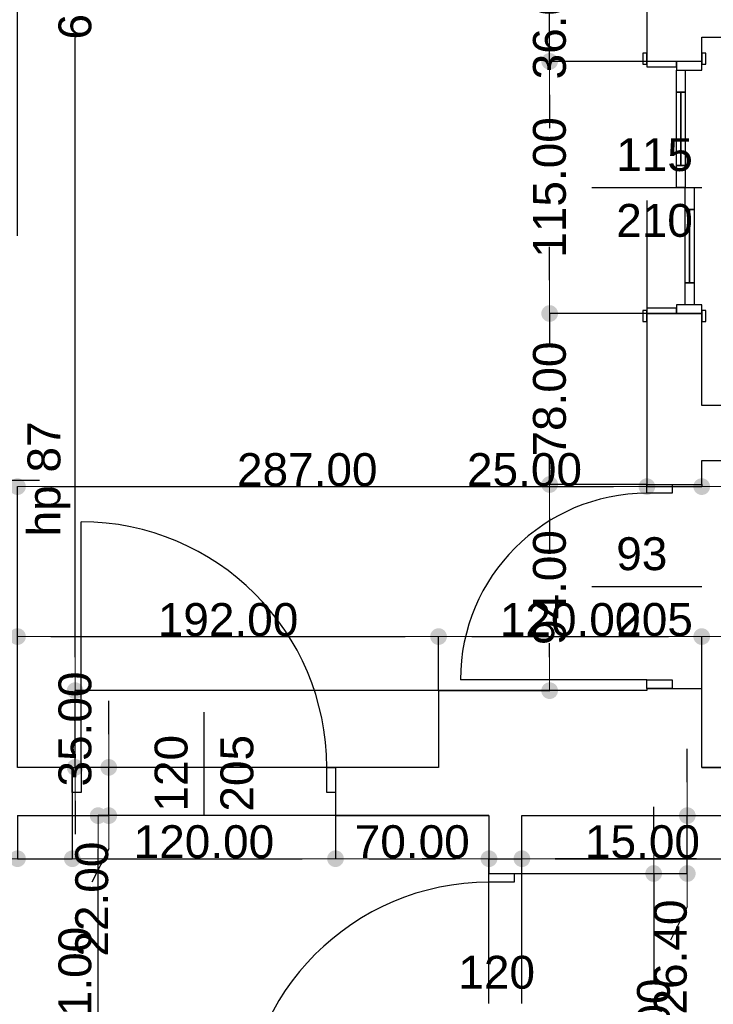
# Model space of a CAD drawing. Header units: millimetres. Extents: x -175445 to -20415, y -559200 to 231527.
# Tile 66 of 256: x -138488 to -135325, y -171981 to -167491. Entities that reach past the tile are written whole.
import ezdxf

# ---------------------------------------------------------------- set-up
doc = ezdxf.new("R2010")
doc.units = ezdxf.units.MM
doc.header["$MEASUREMENT"] = 0
for name, color, linetype in [('Drzwi', 7, 'Continuous'), ('Obiekt', 7, 'Continuous'), ('Słup', 7, 'Continuous'), ('Wymiary', 9, 'Continuous'), ('Ściana', 7, 'Continuous')]:
    doc.layers.add(name, color=color, linetype=linetype)
doc.styles.add('Arial', font='txt')
doc.dimstyles.new('GENERATED_STYLE__1', dxfattribs={"dimtxt": 150, "dimasz": 152, "dimexe": 0.18, "dimexo": 0, "dimgap": 0.09, "dimtad": 1, "dimtih": 1, "dimtoh": 1, "dimlfac": 0.1, "dimzin": 0, "dimdsep": 46, "dimtxsty": 'Arial', "dimblk": 'ARROWHEAD_11', "dimblk1": 'ARROWHEAD_11', "dimblk2": 'ARROWHEAD_11', "dimcen": 0.09, "dimclrd": 256, "dimclre": 256, "dimclrt": 256, "dimazin": 0, "dimtfac": 1, "dimtdec": 4, "dimtmove": 0, "dimatfit": 3, "dimfxl": 1, "dimtolj": 1, "dimtzin": 0, "dimarcsym": 0})
doc.dimstyles.new('GENERATED_STYLE__2', dxfattribs={"dimtxt": 150, "dimasz": 152, "dimexe": 0.18, "dimexo": 0, "dimgap": 0.09, "dimtad": 1, "dimlfac": 0.1, "dimzin": 0, "dimdsep": 46, "dimtxsty": 'Arial', "dimblk": 'ARROWHEAD_11', "dimblk1": 'ARROWHEAD_11', "dimblk2": 'ARROWHEAD_11', "dimcen": 0.09, "dimclrd": 256, "dimclre": 256, "dimclrt": 256, "dimazin": 0, "dimtfac": 1, "dimtdec": 4, "dimtmove": 0, "dimatfit": 3, "dimfxl": 1, "dimtolj": 1, "dimtzin": 0, "dimarcsym": 0})
doc.dimstyles.new('GENERATED_STYLE__3', dxfattribs={"dimtxt": 150, "dimasz": 152, "dimexe": 0.18, "dimexo": 0, "dimgap": 0.09, "dimtad": 1, "dimlfac": 0.1, "dimzin": 0, "dimdsep": 46, "dimtxsty": 'Arial', "dimblk": 'ARROWHEAD_11', "dimblk1": 'ARROWHEAD_11', "dimblk2": 'ARROWHEAD_11', "dimcen": 0.09, "dimclrd": 114, "dimclre": 114, "dimclrt": 114, "dimazin": 0, "dimtfac": 1, "dimtdec": 4, "dimtmove": 2, "dimatfit": 3, "dimfxl": 1, "dimtolj": 1, "dimtzin": 0, "dimarcsym": 0})

# ---------------------------------------------------------------- blocks, each defined once
blk = doc.blocks.new('ARROWHEAD_11')
at = {"color": 0, "linetype": 'Continuous', "lineweight": 0}
blk.add_line((0, 0), (-1, 0), dxfattribs=at)
at = {"color": 0, "linetype": 'Continuous', "lineweight": 0, "const_width": 0.25, "flags": 128}
blk.add_lwpolyline([(-0.125, 0, 1), (0.125, 0, 1)], format="xyb", close=True, dxfattribs=at)
blk = doc.blocks.new('*D1142')
at = {"layer": 'Defpoints', "color": 0}
for p in [(-138498, -171120.7), (-138248, -171120.7), (-138248, -171317.2)]:
    blk.add_point(p, dxfattribs=at)
at = {"layer": 'Wymiary', "lineweight": -2}
for p, q in [((-138498, -171120.7), (-138498, -171317.4)), ((-138248, -171120.7), (-138248, -171317.4)), ((-139310.3, -171317.2), (-138802, -171317.2)), ((-138802, -171317.2), (-138650, -171317.2)), ((-138498, -171317.2), (-138248, -171317.2)), ((-138096, -171317.2), (-137944, -171317.2))]:
    blk.add_line(p, q, dxfattribs=at)
at = {"layer": 'Wymiary', "lineweight": -2, "xscale": 152, "yscale": 152, "zscale": 152}
blk.add_blockref('ARROWHEAD_11', (-138498, -171317.2), dxfattribs=at)
at = {"layer": 'Wymiary', "lineweight": -2, "xscale": 152, "yscale": 152, "zscale": 152, "rotation": 180}
blk.add_blockref('ARROWHEAD_11', (-138248, -171317.2), dxfattribs=at)
at = {"layer": 'Wymiary', "lineweight": 13, "insert": (-139056.2, -171240.5), "char_height": 150, "attachment_point": 5, "style": 'Arial'}
blk.add_mtext('\\A1;25.00', dxfattribs=at)
blk = doc.blocks.new('*D1143')
at = {"layer": 'Defpoints', "color": 0}
for p in [(-138248, -171120.7), (-137048, -171120.7), (-137048, -171317.2)]:
    blk.add_point(p, dxfattribs=at)
at = {"layer": 'Wymiary', "lineweight": -2}
for p, q in [((-138248, -171120.7), (-138248, -171317.4)), ((-137048, -171120.7), (-137048, -171317.4)), ((-138096, -171317.2), (-137200, -171317.2))]:
    blk.add_line(p, q, dxfattribs=at)
at = {"layer": 'Wymiary', "lineweight": -2, "xscale": 152, "yscale": 152, "zscale": 152, "rotation": 180}
blk.add_blockref('ARROWHEAD_11', (-138248, -171317.2), dxfattribs=at)
at = {"layer": 'Wymiary', "lineweight": -2, "xscale": 152, "yscale": 152, "zscale": 152}
blk.add_blockref('ARROWHEAD_11', (-137048, -171317.2), dxfattribs=at)
at = {"layer": 'Wymiary', "lineweight": 13, "insert": (-137648, -171240.5), "char_height": 150, "attachment_point": 5, "style": 'Arial'}
blk.add_mtext('\\A1;120.00', dxfattribs=at)
blk = doc.blocks.new('*D1144')
at = {"layer": 'Defpoints', "color": 0}
for p in [(-137048, -171120.7), (-136348, -171317.2), (-136348, -171977.7)]:
    blk.add_point(p, dxfattribs=at)
at = {"layer": 'Wymiary', "lineweight": -2}
for p, q in [((-137048, -171120.7), (-137048, -171317.4)), ((-136896, -171317.2), (-136500, -171317.2)), ((-136348, -171977.7), (-136348, -171317))]:
    blk.add_line(p, q, dxfattribs=at)
at = {"layer": 'Wymiary', "lineweight": -2, "xscale": 152, "yscale": 152, "zscale": 152, "rotation": 180}
blk.add_blockref('ARROWHEAD_11', (-137048, -171317.2), dxfattribs=at)
at = {"layer": 'Wymiary', "lineweight": -2, "xscale": 152, "yscale": 152, "zscale": 152}
blk.add_blockref('ARROWHEAD_11', (-136348, -171317.2), dxfattribs=at)
at = {"layer": 'Wymiary', "lineweight": 13, "insert": (-136698, -171240.5), "char_height": 150, "attachment_point": 5, "style": 'Arial'}
blk.add_mtext('\\A1;70.00', dxfattribs=at)
blk = doc.blocks.new('*D1145')
at = {"layer": 'Defpoints', "color": 0}
for p in [(-136198, -171317.2), (-136348, -171977.7), (-136198, -171977.7)]:
    blk.add_point(p, dxfattribs=at)
at = {"layer": 'Wymiary', "lineweight": -2}
for p, q in [((-136500, -171317.2), (-136652, -171317.2)), ((-136348, -171977.7), (-136348, -171317)), ((-136348, -171317.2), (-136198, -171317.2)), ((-136198, -171977.7), (-136198, -171317)), ((-135894, -171317.2), (-136046, -171317.2)), ((-135402.4, -171317.2), (-135894, -171317.2))]:
    blk.add_line(p, q, dxfattribs=at)
at = {"layer": 'Wymiary', "lineweight": -2, "xscale": 152, "yscale": 152, "zscale": 152}
blk.add_blockref('ARROWHEAD_11', (-136348, -171317.2), dxfattribs=at)
at = {"layer": 'Wymiary', "lineweight": -2, "xscale": 152, "yscale": 152, "zscale": 152, "rotation": 180}
blk.add_blockref('ARROWHEAD_11', (-136198, -171317.2), dxfattribs=at)
at = {"layer": 'Wymiary', "lineweight": 13, "insert": (-135648.2, -171240.5), "char_height": 150, "attachment_point": 5, "style": 'Arial'}
blk.add_mtext('\\A1;15.00', dxfattribs=at)
blk = doc.blocks.new('*D1146')
at = {"layer": 'Defpoints', "color": 0}
for p in [(-129248, -168490.7), (-129248, -171317.2), (-136198, -171977.7)]:
    blk.add_point(p, dxfattribs=at)
at = {"layer": 'Wymiary', "lineweight": -2}
for p, q in [((-129248, -168490.7), (-129248, -171317.4)), ((-136198, -171977.7), (-136198, -171317)), ((-136046, -171317.2), (-129400, -171317.2))]:
    blk.add_line(p, q, dxfattribs=at)
at = {"layer": 'Wymiary', "lineweight": -2, "xscale": 152, "yscale": 152, "zscale": 152, "rotation": 180}
blk.add_blockref('ARROWHEAD_11', (-136198, -171317.2), dxfattribs=at)
at = {"layer": 'Wymiary', "lineweight": -2, "xscale": 152, "yscale": 152, "zscale": 152}
blk.add_blockref('ARROWHEAD_11', (-129248, -171317.2), dxfattribs=at)
at = {"layer": 'Wymiary', "lineweight": 13, "insert": (-132723, -171240.5), "char_height": 150, "attachment_point": 5, "style": 'Arial'}
blk.add_mtext('\\A1;695.00', dxfattribs=at)
blk = doc.blocks.new('*D1241')
at = {"layer": 'Defpoints', "color": 0}
for p in [(-135628, -165293.2), (-135628, -165510.7), (-138498, -168475.7)]:
    blk.add_point(p, dxfattribs=at)
at = {"layer": 'Wymiary', "lineweight": -2}
for p, q in [((-138498, -168475.7), (-138498, -165293)), ((-138346, -165293.2), (-135780, -165293.2)), ((-135628, -165510.7), (-135628, -165293))]:
    blk.add_line(p, q, dxfattribs=at)
at = {"layer": 'Wymiary', "lineweight": -2, "xscale": 152, "yscale": 152, "zscale": 152, "rotation": 180}
blk.add_blockref('ARROWHEAD_11', (-138498, -165293.2), dxfattribs=at)
at = {"layer": 'Wymiary', "lineweight": -2, "xscale": 152, "yscale": 152, "zscale": 152}
blk.add_blockref('ARROWHEAD_11', (-135628, -165293.2), dxfattribs=at)
at = {"layer": 'Wymiary', "lineweight": 13, "insert": (-137063, -165216.5), "char_height": 150, "attachment_point": 5, "style": 'Arial'}
blk.add_mtext('\\A1;287.00', dxfattribs=at)
blk = doc.blocks.new('*D1243')
at = {"layer": 'Defpoints', "color": 0}
for p in [(-136071.5, -169610.7), (-135628, -169610.7), (-136578, -170550.7)]:
    blk.add_point(p, dxfattribs=at)
at = {"layer": 'Wymiary', "lineweight": -2}
for p, q in [((-135628, -169610.7), (-136071.6, -169610.7)), ((-136071.5, -169762.7), (-136071.5, -169827.8)), ((-136071.5, -170398.7), (-136071.5, -170333.6)), ((-136578, -170550.7), (-136071.3, -170550.7))]:
    blk.add_line(p, q, dxfattribs=at)
at = {"layer": 'Wymiary', "lineweight": -2, "xscale": 152, "yscale": 152, "zscale": 152}
for p, rotation in [((-136071.5, -169610.7), 90), ((-136071.5, -170550.7), 270)]:
    blk.add_blockref('ARROWHEAD_11', p, dxfattribs=dict(at, rotation=rotation))
at = {"layer": 'Wymiary', "lineweight": 13, "insert": (-136071.5, -170080.7), "char_height": 150, "attachment_point": 5, "rotation": 90, "style": 'Arial'}
blk.add_mtext('\\A1;94.00', dxfattribs=at)
blk = doc.blocks.new('*D1244')
at = {"layer": 'Defpoints', "color": 0}
for p in [(-136071.5, -168830.7), (-135628, -168830.7), (-135628, -169610.7)]:
    blk.add_point(p, dxfattribs=at)
at = {"layer": 'Wymiary', "lineweight": -2}
for p, q in [((-136071.5, -168678.7), (-136071.5, -168526.7)), ((-135628, -168830.7), (-136071.6, -168830.7)), ((-136071.5, -168830.7), (-136071.5, -168968.4)), ((-136071.5, -169610.7), (-136071.5, -169473)), ((-135628, -169610.7), (-136071.6, -169610.7)), ((-136071.5, -169762.7), (-136071.5, -169914.7))]:
    blk.add_line(p, q, dxfattribs=at)
at = {"layer": 'Wymiary', "lineweight": -2, "xscale": 152, "yscale": 152, "zscale": 152}
for p, rotation in [((-136071.5, -168830.7), 270), ((-136071.5, -169610.7), 90)]:
    blk.add_blockref('ARROWHEAD_11', p, dxfattribs=dict(at, rotation=rotation))
at = {"layer": 'Wymiary', "lineweight": 13, "insert": (-136071.5, -169220.7), "char_height": 150, "attachment_point": 5, "rotation": 90, "style": 'Arial'}
blk.add_mtext('\\A1;78.00', dxfattribs=at)
blk = doc.blocks.new('*D1245')
at = {"layer": 'Defpoints', "color": 0}
for p in [(-136071.5, -167680.7), (-135628, -167680.7), (-135628, -168830.7)]:
    blk.add_point(p, dxfattribs=at)
at = {"layer": 'Wymiary', "lineweight": -2}
for p, q in [((-135628, -167680.7), (-136071.6, -167680.7)), ((-136071.5, -167832.7), (-136071.5, -167951.5)), ((-136071.5, -168678.7), (-136071.5, -168559.8)), ((-135628, -168830.7), (-136071.6, -168830.7))]:
    blk.add_line(p, q, dxfattribs=at)
at = {"layer": 'Wymiary', "lineweight": -2, "xscale": 152, "yscale": 152, "zscale": 152}
for p, rotation in [((-136071.5, -167680.7), 90), ((-136071.5, -168830.7), 270)]:
    blk.add_blockref('ARROWHEAD_11', p, dxfattribs=dict(at, rotation=rotation))
at = {"layer": 'Wymiary', "lineweight": 13, "insert": (-136071.5, -168255.7), "char_height": 150, "attachment_point": 5, "rotation": 90, "style": 'Arial'}
blk.add_mtext('\\A1;115.00', dxfattribs=at)
blk = doc.blocks.new('*D1246')
at = {"layer": 'Defpoints', "color": 0}
for p in [(-136071.5, -167320.7), (-135628, -167320.7), (-135628, -167680.7)]:
    blk.add_point(p, dxfattribs=at)
at = {"layer": 'Wymiary', "lineweight": -2}
for p, q in [((-136071.5, -167168.7), (-136071.5, -167016.7)), ((-135628, -167320.7), (-136071.6, -167320.7)), ((-136071.5, -167680.7), (-136071.5, -167320.7)), ((-135628, -167680.7), (-136071.6, -167680.7)), ((-136071.5, -167832.7), (-136071.5, -167984.7))]:
    blk.add_line(p, q, dxfattribs=at)
at = {"layer": 'Wymiary', "lineweight": -2, "xscale": 152, "yscale": 152, "zscale": 152}
for p, rotation in [((-136071.5, -167320.7), 270), ((-136071.5, -167680.7), 90)]:
    blk.add_blockref('ARROWHEAD_11', p, dxfattribs=dict(at, rotation=rotation))
at = {"layer": 'Wymiary', "lineweight": 13, "insert": (-136071.5, -167500.7), "char_height": 150, "attachment_point": 5, "rotation": 90, "style": 'Arial'}
blk.add_mtext('\\A1;36.00', dxfattribs=at)
blk = doc.blocks.new('*D1250')
at = {"layer": 'Defpoints', "color": 0}
for p in [(-138081.9, -170900.7), (-136578, -170900.7), (-138276.6, -171120.7)]:
    blk.add_point(p, dxfattribs=at)
at = {"layer": 'Wymiary', "lineweight": -2}
for p, q in [((-138081.9, -170748.7), (-138081.9, -170596.7)), ((-136578, -170900.7), (-138082.1, -170900.7)), ((-138081.9, -171120.7), (-138081.9, -170900.7)), ((-138276.6, -171120.7), (-138081.8, -171120.7)), ((-138081.9, -171272.7), (-138158.6, -171424.7))]:
    blk.add_line(p, q, dxfattribs=at)
at = {"layer": 'Wymiary', "lineweight": -2, "xscale": 152, "yscale": 152, "zscale": 152}
for p, rotation in [((-138081.9, -170900.7), 270), ((-138081.9, -171120.7), 90)]:
    blk.add_blockref('ARROWHEAD_11', p, dxfattribs=dict(at, rotation=rotation))
at = {"layer": 'Wymiary', "lineweight": 13, "insert": (-138158.6, -171501.4), "char_height": 150, "attachment_point": 5, "rotation": 90, "style": 'Arial'}
blk.add_mtext('\\A1;22.00', dxfattribs=at)
blk = doc.blocks.new('*D1251')
at = {"layer": 'Defpoints', "color": 0}
for p in [(-138235.3, -170550.7), (-136578, -170550.7), (-136578, -170900.7)]:
    blk.add_point(p, dxfattribs=at)
at = {"layer": 'Wymiary', "lineweight": -2}
for p, q in [((-138235.3, -170398.7), (-138235.3, -170246.7)), ((-136578, -170550.7), (-138235.5, -170550.7)), ((-138235.3, -170900.7), (-138235.3, -170550.7)), ((-136578, -170900.7), (-138235.5, -170900.7)), ((-138235.3, -171052.7), (-138235.3, -171204.7))]:
    blk.add_line(p, q, dxfattribs=at)
at = {"layer": 'Wymiary', "lineweight": -2, "xscale": 152, "yscale": 152, "zscale": 152}
for p, rotation in [((-138235.3, -170550.7), 270), ((-138235.3, -170900.7), 90)]:
    blk.add_blockref('ARROWHEAD_11', p, dxfattribs=dict(at, rotation=rotation))
at = {"layer": 'Wymiary', "lineweight": 13, "insert": (-138235.3, -170725.7), "char_height": 150, "attachment_point": 5, "rotation": 90, "style": 'Arial'}
blk.add_mtext('\\A1;35.00', dxfattribs=at)
blk = doc.blocks.new('*D1252')
at = {"layer": 'Defpoints', "color": 0}
for p in [(-138235.3, -163970.7), (-136278, -163970.7), (-136578, -170550.7)]:
    blk.add_point(p, dxfattribs=at)
at = {"layer": 'Wymiary', "lineweight": -2}
for p, q in [((-136278, -163970.7), (-138235.5, -163970.7)), ((-138235.3, -164122.7), (-138235.3, -166949.1)), ((-138235.3, -170398.7), (-138235.3, -167572.3)), ((-136578, -170550.7), (-138235.5, -170550.7))]:
    blk.add_line(p, q, dxfattribs=at)
at = {"layer": 'Wymiary', "lineweight": -2, "xscale": 152, "yscale": 152, "zscale": 152}
for p, rotation in [((-138235.3, -163970.7), 90), ((-138235.3, -170550.7), 270)]:
    blk.add_blockref('ARROWHEAD_11', p, dxfattribs=dict(at, rotation=rotation))
at = {"layer": 'Wymiary', "lineweight": 13, "insert": (-138235.3, -167260.7), "char_height": 150, "attachment_point": 5, "rotation": 90, "style": 'Arial'}
blk.add_mtext('\\A1;658.00', dxfattribs=at)
blk = doc.blocks.new('*D1269')
at = {"layer": 'Defpoints', "color": 0}
for p in [(-135628, -168315.7), (-135628, -169620.2), (-138498, -170900.7)]:
    blk.add_point(p, dxfattribs=at)
at = {"layer": 'Wymiary', "lineweight": -2}
for p, q in [((-135628, -168315.7), (-135628, -169620.3)), ((-138498, -170900.7), (-138498, -169620)), ((-138346, -169620.2), (-135780, -169620.2))]:
    blk.add_line(p, q, dxfattribs=at)
at = {"layer": 'Wymiary', "lineweight": -2, "xscale": 152, "yscale": 152, "zscale": 152, "rotation": 180}
blk.add_blockref('ARROWHEAD_11', (-138498, -169620.2), dxfattribs=at)
at = {"layer": 'Wymiary', "lineweight": -2, "xscale": 152, "yscale": 152, "zscale": 152}
blk.add_blockref('ARROWHEAD_11', (-135628, -169620.2), dxfattribs=at)
at = {"layer": 'Wymiary', "lineweight": 13, "insert": (-137176.8, -169543.5), "char_height": 150, "attachment_point": 5, "style": 'Arial'}
blk.add_mtext('\\A1;287.00', dxfattribs=at)
blk = doc.blocks.new('*D1270')
at = {"layer": 'Defpoints', "color": 0}
for p in [(-135628, -168315.7), (-135378, -169610.7), (-135378, -169620.2)]:
    blk.add_point(p, dxfattribs=at)
at = {"layer": 'Wymiary', "lineweight": -2}
for p, q in [((-135628, -168315.7), (-135628, -169620.3)), ((-136440.3, -169620.2), (-135932, -169620.2)), ((-135932, -169620.2), (-135780, -169620.2)), ((-135628, -169620.2), (-135378, -169620.2)), ((-135378, -169610.7), (-135378, -169620.3)), ((-135226, -169620.2), (-135074, -169620.2))]:
    blk.add_line(p, q, dxfattribs=at)
at = {"layer": 'Wymiary', "lineweight": -2, "xscale": 152, "yscale": 152, "zscale": 152}
blk.add_blockref('ARROWHEAD_11', (-135628, -169620.2), dxfattribs=at)
at = {"layer": 'Wymiary', "lineweight": -2, "xscale": 152, "yscale": 152, "zscale": 152, "rotation": 180}
blk.add_blockref('ARROWHEAD_11', (-135378, -169620.2), dxfattribs=at)
at = {"layer": 'Wymiary', "lineweight": 13, "insert": (-136186.2, -169543.5), "char_height": 150, "attachment_point": 5, "style": 'Arial'}
blk.add_mtext('\\A1;25.00', dxfattribs=at)
blk = doc.blocks.new('*D1271')
at = {"layer": 'Defpoints', "color": 0}
for p in [(-132978, -169500.7), (-135378, -169610.7), (-132978, -169620.2)]:
    blk.add_point(p, dxfattribs=at)
at = {"layer": 'Wymiary', "lineweight": -2}
for p, q in [((-132978, -169500.7), (-132978, -169620.3)), ((-135378, -169610.7), (-135378, -169620.3)), ((-135226, -169620.2), (-133130, -169620.2))]:
    blk.add_line(p, q, dxfattribs=at)
at = {"layer": 'Wymiary', "lineweight": -2, "xscale": 152, "yscale": 152, "zscale": 152, "rotation": 180}
blk.add_blockref('ARROWHEAD_11', (-135378, -169620.2), dxfattribs=at)
at = {"layer": 'Wymiary', "lineweight": -2, "xscale": 152, "yscale": 152, "zscale": 152}
blk.add_blockref('ARROWHEAD_11', (-132978, -169620.2), dxfattribs=at)
at = {"layer": 'Wymiary', "lineweight": 13, "insert": (-134178, -169543.5), "char_height": 150, "attachment_point": 5, "style": 'Arial'}
blk.add_mtext('\\A1;240.00', dxfattribs=at)
blk = doc.blocks.new('*D1272')
at = {"layer": 'Defpoints', "color": 0}
for p in [(-136578, -170304.1), (-136578, -170550.7), (-138498, -170900.7)]:
    blk.add_point(p, dxfattribs=at)
at = {"layer": 'Wymiary', "lineweight": -2}
for p, q in [((-138498, -170900.7), (-138498, -170303.9)), ((-138346, -170304.1), (-136730, -170304.1)), ((-136578, -170550.7), (-136578, -170303.9))]:
    blk.add_line(p, q, dxfattribs=at)
at = {"layer": 'Wymiary', "lineweight": -2, "xscale": 152, "yscale": 152, "zscale": 152, "rotation": 180}
blk.add_blockref('ARROWHEAD_11', (-138498, -170304.1), dxfattribs=at)
at = {"layer": 'Wymiary', "lineweight": -2, "xscale": 152, "yscale": 152, "zscale": 152}
blk.add_blockref('ARROWHEAD_11', (-136578, -170304.1), dxfattribs=at)
at = {"layer": 'Wymiary', "lineweight": 13, "insert": (-137538, -170227.4), "char_height": 150, "attachment_point": 5, "style": 'Arial'}
blk.add_mtext('\\A1;192.00', dxfattribs=at)
blk = doc.blocks.new('*D1273')
at = {"layer": 'Defpoints', "color": 0}
for p in [(-135378, -170304.1), (-135378, -170540.7), (-136578, -170550.7)]:
    blk.add_point(p, dxfattribs=at)
at = {"layer": 'Wymiary', "lineweight": -2}
for p, q in [((-136578, -170550.7), (-136578, -170303.9)), ((-136426, -170304.1), (-135530, -170304.1)), ((-135378, -170540.7), (-135378, -170303.9))]:
    blk.add_line(p, q, dxfattribs=at)
at = {"layer": 'Wymiary', "lineweight": -2, "xscale": 152, "yscale": 152, "zscale": 152, "rotation": 180}
blk.add_blockref('ARROWHEAD_11', (-136578, -170304.1), dxfattribs=at)
at = {"layer": 'Wymiary', "lineweight": -2, "xscale": 152, "yscale": 152, "zscale": 152}
blk.add_blockref('ARROWHEAD_11', (-135378, -170304.1), dxfattribs=at)
at = {"layer": 'Wymiary', "lineweight": 13, "insert": (-135978, -170227.4), "char_height": 150, "attachment_point": 5, "style": 'Arial'}
blk.add_mtext('\\A1;120.00', dxfattribs=at)
blk = doc.blocks.new('*D1274')
at = {"layer": 'Defpoints', "color": 0}
for p in [(-134418, -170304.1), (-135378, -170540.7), (-134418, -170510.7)]:
    blk.add_point(p, dxfattribs=at)
at = {"layer": 'Wymiary', "lineweight": -2}
for p, q in [((-135378, -170540.7), (-135378, -170303.9)), ((-135226, -170304.1), (-134570, -170304.1)), ((-134418, -170510.7), (-134418, -170303.9))]:
    blk.add_line(p, q, dxfattribs=at)
at = {"layer": 'Wymiary', "lineweight": -2, "xscale": 152, "yscale": 152, "zscale": 152, "rotation": 180}
blk.add_blockref('ARROWHEAD_11', (-135378, -170304.1), dxfattribs=at)
at = {"layer": 'Wymiary', "lineweight": -2, "xscale": 152, "yscale": 152, "zscale": 152}
blk.add_blockref('ARROWHEAD_11', (-134418, -170304.1), dxfattribs=at)
at = {"layer": 'Wymiary', "lineweight": 13, "insert": (-134898, -170227.4), "char_height": 150, "attachment_point": 5, "style": 'Arial'}
blk.add_mtext('\\A1;96.00', dxfattribs=at)
blk = doc.blocks.new('*D1276')
at = {"layer": 'Defpoints', "color": 0}
for p in [(-135031.2, -169500.7), (-132978, -169500.7), (-135378, -170900.7)]:
    blk.add_point(p, dxfattribs=at)
at = {"layer": 'Wymiary', "lineweight": -2}
for p, q in [((-132978, -169500.7), (-135031.3, -169500.7)), ((-135031.2, -169652.7), (-135031.2, -169896.5)), ((-135031.2, -170748.7), (-135031.2, -170504.8)), ((-135378, -170900.7), (-135031, -170900.7))]:
    blk.add_line(p, q, dxfattribs=at)
at = {"layer": 'Wymiary', "lineweight": -2, "xscale": 152, "yscale": 152, "zscale": 152}
for p, rotation in [((-135031.2, -169500.7), 90), ((-135031.2, -170900.7), 270)]:
    blk.add_blockref('ARROWHEAD_11', p, dxfattribs=dict(at, rotation=rotation))
at = {"layer": 'Wymiary', "lineweight": 13, "insert": (-135031.2, -170200.7), "char_height": 150, "attachment_point": 5, "rotation": 90, "style": 'Arial'}
blk.add_mtext('\\A1;140.00', dxfattribs=at)
blk = doc.blocks.new('*D1281')
at = {"layer": 'Defpoints', "color": 0}
for p in [(-138130.3, -171120.7), (-136348, -171120.7), (-136657.2, -173530.6)]:
    blk.add_point(p, dxfattribs=at)
at = {"layer": 'Wymiary', "color": 114, "lineweight": -2}
for p, q in [((-136348, -171120.7), (-138130.5, -171120.7)), ((-138130.3, -173378.6), (-138130.3, -171272.7)), ((-136657.2, -173530.6), (-138130.5, -173530.6))]:
    blk.add_line(p, q, dxfattribs=at)
at = {"layer": 'Wymiary', "color": 114, "lineweight": -2, "xscale": 152, "yscale": 152, "zscale": 152}
for p, rotation in [((-138130.3, -171120.7), 90), ((-138130.3, -173530.6), 270)]:
    blk.add_blockref('ARROWHEAD_11', p, dxfattribs=dict(at, rotation=rotation))
at = {"layer": 'Wymiary', "color": 114, "lineweight": 13, "insert": (-138235.3, -171948.1), "char_height": 150, "attachment_point": 5, "rotation": 90, "style": 'Arial'}
blk.add_mtext('\\A1;241.00', dxfattribs=at)
blk = doc.blocks.new('*D1283')
at = {"layer": 'Defpoints', "color": 0}
for p in [(-136198, -171384.7), (-135597, -171384.7), (-136198, -172584.7)]:
    blk.add_point(p, dxfattribs=at)
at = {"layer": 'Wymiary', "lineweight": -2}
for p, q in [((-135597, -171232.7), (-135597, -171080.7)), ((-136198, -171384.7), (-135596.8, -171384.7)), ((-135597, -171384.7), (-135597, -171880.1)), ((-135597, -172584.7), (-135597, -172488.3)), ((-136198, -172584.7), (-135596.8, -172584.7)), ((-135597, -172736.7), (-135597, -172888.7))]:
    blk.add_line(p, q, dxfattribs=at)
at = {"layer": 'Wymiary', "lineweight": -2, "xscale": 152, "yscale": 152, "zscale": 152}
for p, rotation in [((-135597, -171384.7), 270), ((-135597, -172584.7), 90)]:
    blk.add_blockref('ARROWHEAD_11', p, dxfattribs=dict(at, rotation=rotation))
at = {"layer": 'Wymiary', "lineweight": 13, "insert": (-135597, -172184.2), "char_height": 150, "attachment_point": 5, "rotation": 90, "style": 'Arial'}
blk.add_mtext('\\A1;120.00', dxfattribs=at)
blk = doc.blocks.new('*D1284')
at = {"layer": 'Defpoints', "color": 0}
for p in [(-136198, -171120.7), (-135443.7, -171120.7), (-136198, -171384.7)]:
    blk.add_point(p, dxfattribs=at)
at = {"layer": 'Wymiary', "lineweight": -2}
for p, q in [((-135443.7, -170968.7), (-135443.7, -170816.7)), ((-136198, -171120.7), (-135443.5, -171120.7)), ((-135443.7, -171384.7), (-135443.7, -171120.7)), ((-136198, -171384.7), (-135443.5, -171384.7)), ((-135443.7, -171536.7), (-135520.3, -171688.7))]:
    blk.add_line(p, q, dxfattribs=at)
at = {"layer": 'Wymiary', "lineweight": -2, "xscale": 152, "yscale": 152, "zscale": 152}
for p, rotation in [((-135443.7, -171120.7), 270), ((-135443.7, -171384.7), 90)]:
    blk.add_blockref('ARROWHEAD_11', p, dxfattribs=dict(at, rotation=rotation))
at = {"layer": 'Wymiary', "lineweight": 13, "insert": (-135520.3, -171765.4), "char_height": 150, "attachment_point": 5, "rotation": 90, "style": 'Arial'}
blk.add_mtext('\\A1;26.40', dxfattribs=at)

msp = doc.modelspace()

# ---------------------------------------------------------------- linework, layer by layer
at = {"layer": 'Drzwi', "color": 253}
for p, q in [((-135628.018, -167643.675), (-135647.018, -167643.675)), ((-135647.018, -167643.675), (-135647.018, -167693.675)), ((-135628.018, -167693.675), (-135628.018, -167643.675)), ((-135628.018, -167680.675), (-135628.018, -167643.675)), ((-135359.018, -167643.675), (-135378.018, -167643.675)), ((-135378.018, -167643.675), (-135378.018, -167693.675)), ((-135378.018, -167680.675), (-135378.018, -167643.675)), ((-135359.018, -167693.675), (-135359.018, -167643.675)), ((-135647.018, -167693.675), (-135628.018, -167693.675)), ((-135493.018, -167680.675), (-135628.018, -167680.675)), ((-135628.018, -167680.675), (-135628.018, -167705.675)), ((-135493.018, -167680.675), (-135628.018, -167680.675)), ((-135628.018, -167705.675), (-135493.018, -167705.675)), ((-135493.018, -167705.675), (-135493.018, -167680.675)), ((-135378.018, -167680.675), (-135493.018, -167680.675)), ((-135493.018, -167680.675), (-135493.018, -167720.675)), ((-135378.018, -167680.675), (-135493.018, -167680.675)), ((-135378.018, -167720.675), (-135378.018, -167680.675)), ((-135378.018, -167693.675), (-135359.018, -167693.675)), ((-135493.018, -167720.675), (-135378.018, -167720.675)), ((-135493.018, -167820.675), (-135493.018, -167720.675)), ((-135493.018, -167720.675), (-135453.018, -167720.675)), ((-135453.018, -167720.675), (-135453.018, -167820.675)), ((-135493.018, -167820.675), (-135473.018, -167820.675)), ((-135493.018, -168155.675), (-135493.018, -167820.675)), ((-135453.018, -167820.675), (-135493.018, -167820.675)), ((-135473.018, -167820.675), (-135473.018, -168155.675)), ((-135473.018, -167820.675), (-135453.018, -167820.675)), ((-135473.018, -168155.675), (-135473.018, -167820.675)), ((-135473.018, -168155.675), (-135473.018, -167820.675)), ((-135453.018, -167820.675), (-135453.018, -168155.675)), ((-135473.018, -168155.675), (-135493.018, -168155.675)), ((-135493.018, -168255.675), (-135493.018, -168155.675)), ((-135493.018, -168155.675), (-135453.018, -168155.675)), ((-135453.018, -168155.675), (-135473.018, -168155.675)), ((-135453.018, -168155.675), (-135453.018, -168255.675)), ((-135453.018, -168255.675), (-135493.018, -168255.675)), ((-135453.018, -168355.675), (-135453.018, -168255.675)), ((-135453.018, -168255.675), (-135413.018, -168255.675)), ((-135413.018, -168255.675), (-135413.018, -168355.675)), ((-135453.018, -168355.675), (-135433.018, -168355.675)), ((-135453.018, -168690.675), (-135453.018, -168355.675)), ((-135413.018, -168355.675), (-135453.018, -168355.675)), ((-135433.018, -168355.675), (-135433.018, -168690.675)), ((-135433.018, -168355.675), (-135413.018, -168355.675)), ((-135433.018, -168690.675), (-135433.018, -168355.675)), ((-135433.018, -168690.675), (-135433.018, -168355.675)), ((-135413.018, -168355.675), (-135413.018, -168690.675)), ((-135433.018, -168690.675), (-135453.018, -168690.675)), ((-135453.018, -168790.675), (-135453.018, -168690.675)), ((-135453.018, -168690.675), (-135413.018, -168690.675)), ((-135413.018, -168690.675), (-135433.018, -168690.675)), ((-135413.018, -168690.675), (-135413.018, -168790.675)), ((-135378.018, -168790.675), (-135493.018, -168790.675)), ((-135493.018, -168790.675), (-135493.018, -168830.675)), ((-135413.018, -168790.675), (-135453.018, -168790.675)), ((-135378.018, -168830.675), (-135378.018, -168790.675)), ((-135647.018, -168817.675), (-135647.018, -168867.675)), ((-135628.018, -168817.675), (-135647.018, -168817.675)), ((-135493.018, -168805.675), (-135628.018, -168805.675)), ((-135628.018, -168805.675), (-135628.018, -168830.675)), ((-135628.018, -168867.675), (-135628.018, -168817.675)), ((-135628.018, -168830.675), (-135493.018, -168830.675)), ((-135493.018, -168830.675), (-135628.018, -168830.675)), ((-135628.018, -168830.675), (-135628.018, -168867.675)), ((-135493.018, -168830.675), (-135493.018, -168805.675)), ((-135493.018, -168830.675), (-135378.018, -168830.675)), ((-135378.018, -168830.675), (-135493.018, -168830.675)), ((-135378.018, -168817.675), (-135378.018, -168867.675)), ((-135359.018, -168817.675), (-135378.018, -168817.675)), ((-135378.018, -168830.675), (-135378.018, -168867.675)), ((-135359.018, -168867.675), (-135359.018, -168817.675)), ((-135647.018, -168867.675), (-135628.018, -168867.675)), ((-135378.018, -168867.675), (-135359.018, -168867.675)), ((-135628.018, -169650.675), (-135628.018, -169610.675)), ((-135628.018, -169610.675), (-135513.018, -169610.675)), ((-135628.018, -169610.675), (-135513.018, -169610.675)), ((-135513.018, -169650.675), (-135628.018, -169650.675)), ((-135513.018, -169610.675), (-135513.018, -169650.675)), ((-138208.018, -170900.675), (-138208.018, -169780.675)), ((-135628.018, -170500.675), (-136478.018, -170500.675)), ((-135628.018, -170540.675), (-135628.018, -170500.675)), ((-135628.018, -170500.675), (-135513.018, -170500.675)), ((-135513.018, -170500.675), (-135513.018, -170540.675)), ((-135513.018, -170540.675), (-135628.018, -170540.675)), ((-135628.018, -170540.675), (-135513.018, -170540.675)), ((-138248.018, -170900.675), (-138208.018, -170900.675)), ((-138248.018, -171015.675), (-138248.018, -170900.675)), ((-138248.018, -170900.675), (-138248.018, -171015.675)), ((-138208.018, -170900.675), (-138208.018, -171015.675)), ((-137088.018, -171015.675), (-137088.018, -170900.675)), ((-137088.018, -170900.675), (-137048.018, -170900.675)), ((-137048.018, -170900.675), (-137048.018, -171015.675)), ((-137048.018, -170900.675), (-137048.018, -171015.675)), ((-138208.018, -171015.675), (-138248.018, -171015.675)), ((-137048.018, -171015.675), (-137088.018, -171015.675)), ((-136348.018, -171424.675), (-136348.018, -171384.675)), ((-136348.018, -171384.675), (-136233.018, -171384.675)), ((-136348.018, -171384.675), (-136233.018, -171384.675)), ((-136233.018, -171384.675), (-136233.018, -171424.675)), ((-136233.018, -171424.675), (-136348.018, -171424.675))]:
    msp.add_line(p, q, dxfattribs=at)
for centre, radius, start, end in [((-135628.018, -170500.675), 850, 90, 180), ((-138208.018, -170900.675), 1120, 0, 90), ((-136348.018, -172544.675), 1120, 90, 180)]:
    msp.add_arc(centre, radius, start, end, dxfattribs=at)
at = {"layer": 'Obiekt', "color": 253}
for p, q in [((-135879.397, -168255.675), (-135378.018, -168255.675)), ((-139138.018, -169590.675), (-138398.018, -169590.675)), ((-135879.397, -170075.675), (-135378.018, -170075.675)), ((-137648.018, -170649.297), (-137648.018, -171120.675))]:
    msp.add_line(p, q, dxfattribs=at)
at = {"layer": 'Słup', "color": 253}
for p, q in [((-136578.018, -170550.675), (-136578.018, -170900.675)), ((-135628.018, -170550.675), (-136578.018, -170550.675))]:
    msp.add_line(p, q, dxfattribs=at)
at = {"layer": 'Ściana', "color": 253}
for p, q in [((-135628.018, -167680.675), (-135628.018, -167643.675)), ((-135378.018, -167680.675), (-135378.018, -167643.675)), ((-135493.018, -167680.675), (-135628.018, -167680.675)), ((-135378.018, -167680.675), (-135493.018, -167680.675)), ((-135628.018, -168830.675), (-135628.018, -168867.675)), ((-135493.018, -168830.675), (-135628.018, -168830.675)), ((-135378.018, -168830.675), (-135493.018, -168830.675)), ((-135378.018, -168830.675), (-135378.018, -168867.675)), ((-135628.018, -169610.675), (-135513.018, -169610.675)), ((-135513.018, -169610.675), (-135378.018, -169610.675)), ((-135628.018, -170540.675), (-135513.018, -170540.675)), ((-135513.018, -170540.675), (-135378.018, -170540.675)), ((-138248.018, -170900.675), (-138248.018, -171015.675)), ((-137048.018, -170900.675), (-137048.018, -171015.675)), ((-138248.018, -171015.675), (-138248.018, -171120.675)), ((-137048.018, -171015.675), (-137048.018, -171120.675)), ((-136348.018, -171384.675), (-136233.018, -171384.675)), ((-136233.018, -171384.675), (-136198.018, -171384.675))]:
    msp.add_line(p, q, dxfattribs=at)
at = {"layer": 'Ściana', "color": 253, "flags": 128}
for points in [[(-135628.018, -167320.675), (-135628.018, -167680.675)], [(-135378.018, -167680.675), (-135378.018, -167570.675)], [(-135378.018, -167570.675), (-133078.018, -167570.675)], [(-135628.018, -168830.675), (-135628.018, -169610.675)], [(-135378.018, -169250.675), (-135378.018, -168830.675)], [(-133078.018, -169250.675), (-135378.018, -169250.675)], [(-135378.018, -169610.675), (-135378.018, -169500.675)], [(-135378.018, -169500.675), (-132978.018, -169500.675)], [(-135628.018, -170540.675), (-135628.018, -170550.675)], [(-135378.018, -170900.675), (-135378.018, -170540.675)], [(-138248.018, -170900.675), (-138498.018, -170900.675)], [(-136578.018, -170900.675), (-137048.018, -170900.675)], [(-134418.018, -170900.675), (-135378.018, -170900.675)], [(-138498.018, -171120.675), (-138248.018, -171120.675)], [(-137048.018, -171120.675), (-136348.018, -171120.675)], [(-136348.018, -171120.675), (-136348.018, -171384.675)], [(-136198.018, -171120.675), (-129248.018, -171120.675)], [(-136198.018, -171384.675), (-136198.018, -171120.675)]]:
    msp.add_lwpolyline(points, dxfattribs=at)

# ---------------------------------------------------------------- texts
at = {"layer": 'Obiekt', "color": 253, "char_height": 150, "attachment_point": 7, "style": 'Arial'}
for s, insert in [('\\A1;{\\fArial|b0|i0|c238|p38;115}', (-135767.845, -168183.143)), ('\\A1;{\\fArial|b0|i0|c238|p38;210}', (-135767.845, -168483.143)), ('\\A1;{\\fArial|b0|i0|c238|p38;93}', (-135767.845, -170003.246)), ('\\A1;{\\fArial|b0|i0|c238|p38;205}', (-135767.845, -170303.143)), ('\\A1;{\\fArial|b0|i0|c238|p38;120}', (-136487.845, -171912.143))]:
    msp.add_mtext(s, dxfattribs=dict(at, insert=insert))
at = {"layer": 'Obiekt', "color": 253, "char_height": 150, "attachment_point": 7, "rotation": 90, "style": 'Arial'}
for s, insert in [('\\A1;{\\fArial|b0|i0|c238|p38;hp 87}', (-138257.184, -169847.132)), ('\\A1;{\\fArial|b0|i0|c238|p38;120}', (-137720.55, -171102.335)), ('\\A1;{\\fArial|b0|i0|c238|p38;205}', (-137420.55, -171102.335))]:
    msp.add_mtext(s, dxfattribs=dict(at, insert=insert))

# ---------------------------------------------------------------- dimensions: what is measured, and where the dimension line sits
at = {"layer": 'Wymiary', "color": 8, "lineweight": 13}
for base, p1, p2, dimstyle, picture, middle in [((-138235.29, -163970.675), (-136578.018, -170550.675), (-136278.018, -163970.675), 'GENERATED_STYLE__2', '*D1252', (-138235.29, -167260.675)), ((-136071.453, -167320.675), (-135628.018, -167680.675), (-135628.018, -167320.675), 'GENERATED_STYLE__2', '*D1246', (-136071.453, -167500.675)), ((-136071.453, -167680.675), (-135628.018, -168830.675), (-135628.018, -167680.675), 'GENERATED_STYLE__2', '*D1245', (-136071.453, -168255.675)), ((-136071.453, -168830.675), (-135628.018, -169610.675), (-135628.018, -168830.675), 'GENERATED_STYLE__2', '*D1244', (-136071.453, -169220.675)), ((-135031.165, -169500.675), (-135378.018, -170900.675), (-132978.018, -169500.675), 'GENERATED_STYLE__2', '*D1276', (-135031.165, -170200.675)), ((-136071.453, -169610.675), (-136578.018, -170550.675), (-135628.018, -169610.675), 'GENERATED_STYLE__2', '*D1243', (-136071.453, -170080.675)), ((-138235.29, -170550.675), (-136578.018, -170900.675), (-136578.018, -170550.675), 'GENERATED_STYLE__2', '*D1251', (-138235.29, -170725.675)), ((-138081.938, -170900.675), (-138276.648, -171120.675), (-136578.018, -170900.675), 'GENERATED_STYLE__2', '*D1250', (-138158.614, -171501.351)), ((-135443.66, -171120.675), (-136198.018, -171384.675), (-136198.018, -171120.675), 'GENERATED_STYLE__2', '*D1284', (-135520.336, -171765.351)), ((-138130.29, -171120.675), (-136657.203, -173530.636), (-136348.018, -171120.675), 'GENERATED_STYLE__3', '*D1281', (-138235.29, -171948.066)), ((-135597.012, -171384.675), (-136198.018, -172584.675), (-136198.018, -171384.675), 'GENERATED_STYLE__2', '*D1283', (-135597.012, -172184.218))]:
    dim = msp.add_linear_dim(base=base, p1=p1, p2=p2, angle=90, dimstyle=dimstyle, dxfattribs=at)
    dim.commit()
    dim.dimension.update_dxf_attribs({"geometry": picture, "text_midpoint": middle, "dimtype": 160, "text_rotation": 90})
for base, p1, p2, picture, middle in [((-135628.018, -165293.153), (-138498.018, -168475.655), (-135628.018, -165510.675), '*D1241', (-137063.018, -165293.153)), ((-135628.018, -169620.154), (-138498.018, -170900.675), (-135628.018, -168315.675), '*D1269', (-137176.847, -169620.154)), ((-135378.018, -169620.154), (-135628.018, -168315.675), (-135378.018, -169610.675), '*D1270', (-136186.218, -169620.154)), ((-129248.018, -171317.185), (-136198.018, -171977.675), (-129248.018, -168490.655), '*D1146', (-132723.018, -171317.185)), ((-132978.018, -169620.154), (-135378.018, -169610.675), (-132978.018, -169500.675), '*D1271', (-134178.018, -169620.154)), ((-136578.018, -170304.12), (-138498.018, -170900.675), (-136578.018, -170550.675), '*D1272', (-137538.018, -170304.12)), ((-135378.018, -170304.12), (-136578.018, -170550.675), (-135378.018, -170540.675), '*D1273', (-135978.018, -170304.12)), ((-134418.018, -170304.12), (-135378.018, -170540.675), (-134418.018, -170510.675), '*D1274', (-134898.018, -170304.12)), ((-138248.018, -171317.185), (-138498.018, -171120.675), (-138248.018, -171120.675), '*D1142', (-139056.218, -171317.185)), ((-137048.018, -171317.185), (-138248.018, -171120.675), (-137048.018, -171120.675), '*D1143', (-137648.018, -171317.185)), ((-136348.018, -171317.185), (-137048.018, -171120.675), (-136348.018, -171977.675), '*D1144', (-136698.018, -171317.185)), ((-136198.018, -171317.185), (-136348.018, -171977.675), (-136198.018, -171977.675), '*D1145', (-135648.158, -171317.185))]:
    dim = msp.add_linear_dim(base=base, p1=p1, p2=p2, dimstyle='GENERATED_STYLE__1', dxfattribs=at)
    dim.commit()
    dim.dimension.update_dxf_attribs({"geometry": picture, "text_midpoint": middle, "dimtype": 160})

doc.saveas('drawing.dxf')
